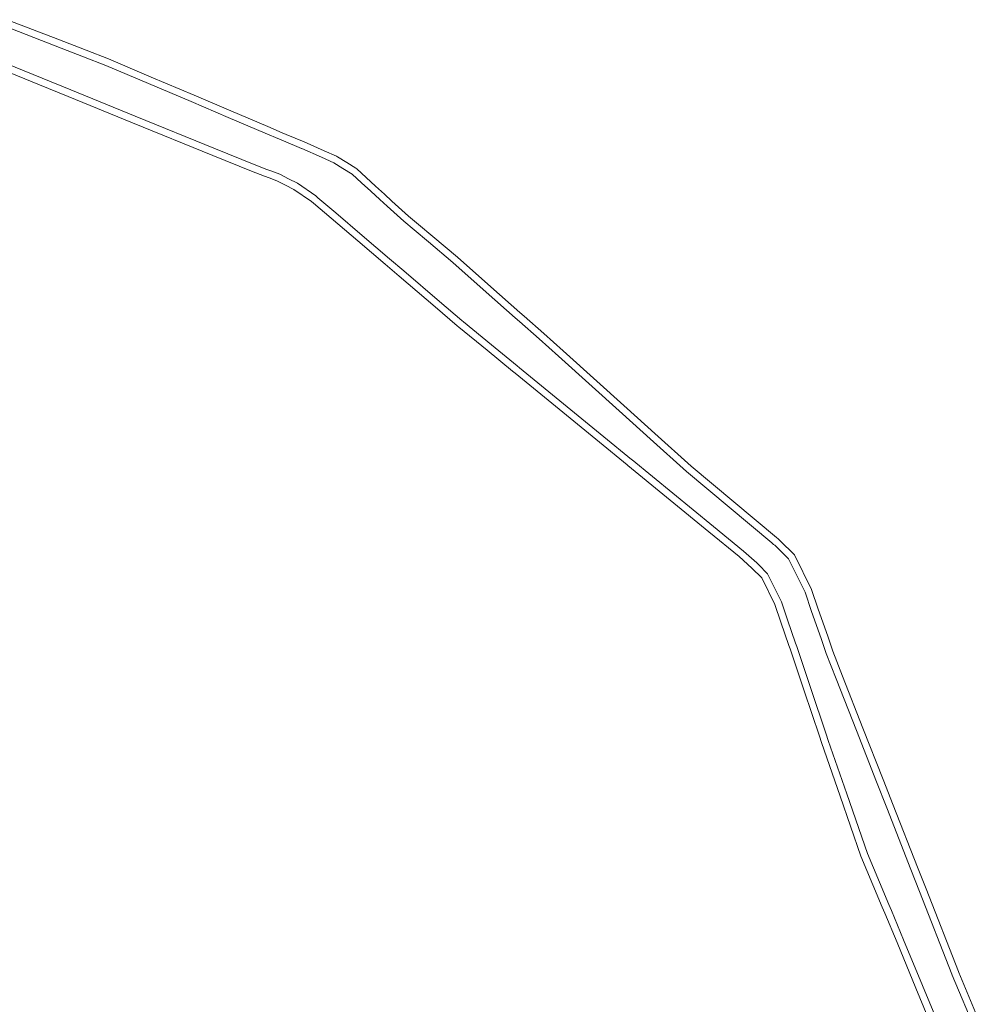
# Model space of a CAD drawing. Extents: x 115983 to 133009, y 544712 to 562000.
# Tile 16 of 46: x 128929 to 129066, y 548819 to 548959. Entities that reach past the tile are written whole.
import ezdxf

# ---------------------------------------------------------------- set-up
doc = ezdxf.new("R2010")
doc.units = 0
for name, color, linetype, lineweight in [('BGT ondergrond$0$B-WE-GR-GRAS-GV', 60, 'Continuous', 13), ('BGT ondergrond$0$B-WE-OG-TERREIN_OEVER-GV', 7, 'Continuous', 18), ('BGT ondergrond$0$B-WE-OG-WATER_SLOOT-GV', 120, 'Continuous', 18)]:
    doc.layers.add(name, color=color, linetype=linetype, lineweight=lineweight)

# ---------------------------------------------------------------- blocks, each defined once
blk = doc.blocks.new('BGT ondergrond')
at = {"layer": 'BGT ondergrond$0$B-WE-GR-GRAS-GV', "color": 252, "flags": 128}
for points in [[(128927.207, 548958.682), (128934.381, 548955.902), (128938.408, 548954.341), (128941.567, 548953.117), (128947.67, 548950.537), (128953.744, 548947.968), (128958.987, 548945.724), (128964.225, 548943.482), (128966.29, 548942.611), (128966.831, 548942.384), (128969.394, 548941.302), (128972.252, 548940.049), (128974.003, 548939.28), (128974.129, 548939.213), (128975.44, 548938.397), (128976.753, 548937.58), (128976.903, 548937.466), (128979.527, 548935.041), (128980.815, 548933.873), (128981.879, 548932.907), (128984.22, 548930.783), (128985.654, 548929.577), (128987.689, 548927.865), (128991.172, 548924.934), (128995.926, 548920.729), (129000.067, 548917.067), (129000.662, 548916.541), (129003.444, 548914.081), (129006.226, 548911.621), (129015.323, 548903.427), (129019.254, 548899.886), (129024.4, 548895.25), (129030.448, 548890.184), (129036.511, 548885.106), (129036.763, 548884.895), (129036.92, 548884.763), (129037.016, 548884.683), (129039.075, 548882.655), (129041.512, 548877.731), (129042.457, 548874.896), (129043.813, 548871.066), (129044.52, 548868.967), (129045.921, 548865.404), (129048.822, 548858.026), (129051.691, 548850.727), (129053.132, 548847.063), (129056.572, 548838.267), (129057.785, 548835.166), (129062.374, 548823.436), (129062.433, 548823.285), (129065.78, 548815.344)], [(129059.756, 548812.84), (129056.348, 548821.056), (129053.659, 548827.541), (129051.933, 548831.703), (129051.564, 548832.582), (129050.23, 548835.759), (129048.526, 548839.818), (129045.566, 548848.363), (129042.94, 548855.947), (129042.628, 548856.849), (129040.464, 548863.314), (129038.469, 548869.276), (129038.304, 548869.769), (129037.136, 548873.067), (129036.297, 548875.583), (129034.434, 548879.348), (129033.042, 548880.741), (129031.209, 548882.407), (129026.934, 548885.905), (129015.396, 548895.343), (129015.299, 548895.422), (129011.354, 548898.649), (128999.367, 548908.455), (128999.022, 548908.737), (128995.384, 548911.714), (128991.401, 548914.972), (128991.164, 548915.174), (128988.005, 548917.869), (128982.892, 548922.232), (128980.897, 548923.935), (128977.012, 548927.25), (128973.234, 548930.473), (128970.712, 548932.625), (128970.448, 548932.851), (128967.947, 548934.57), (128966.738, 548935.179), (128965.515, 548935.795), (128964.444, 548936.202), (128963.739, 548936.47), (128961.915, 548937.163), (128956.399, 548939.406), (128945.011, 548944.037), (128935.842, 548947.766), (128931.764, 548949.424), (128917.931, 548955.049)]]:
    blk.add_lwpolyline(points, dxfattribs=at)
at = {"layer": 'BGT ondergrond$0$B-WE-OG-TERREIN_OEVER-GV', "color": 252, "flags": 128}
for points in [[(129065.78, 548815.344), (129062.433, 548823.285), (129062.374, 548823.436), (129057.785, 548835.166), (129056.572, 548838.267), (129053.132, 548847.063), (129051.691, 548850.727), (129048.822, 548858.026), (129045.921, 548865.404), (129044.52, 548868.967), (129043.813, 548871.066), (129042.457, 548874.896), (129041.512, 548877.731), (129039.075, 548882.655), (129037.016, 548884.683), (129036.92, 548884.763), (129036.763, 548884.895), (129036.511, 548885.106), (129030.448, 548890.184), (129024.4, 548895.25), (129019.254, 548899.886), (129015.323, 548903.427), (129006.226, 548911.621), (129003.444, 548914.081), (129000.662, 548916.541), (129000.067, 548917.067), (128995.926, 548920.729), (128991.172, 548924.934), (128987.689, 548927.865), (128985.654, 548929.577), (128984.22, 548930.783), (128981.879, 548932.907), (128980.815, 548933.873), (128979.527, 548935.041), (128976.903, 548937.466), (128976.753, 548937.58), (128975.44, 548938.397), (128974.129, 548939.213), (128974.003, 548939.28), (128972.252, 548940.049), (128969.394, 548941.302), (128966.831, 548942.384), (128966.29, 548942.611), (128964.225, 548943.482), (128958.987, 548945.724), (128953.744, 548947.968), (128947.67, 548950.537), (128941.567, 548953.117), (128938.408, 548954.341), (128934.381, 548955.902), (128927.207, 548958.682)], [(128917.931, 548955.049), (128931.764, 548949.424), (128935.842, 548947.766), (128945.011, 548944.037), (128956.399, 548939.406), (128961.915, 548937.163), (128963.739, 548936.47), (128964.444, 548936.202), (128965.515, 548935.795), (128966.738, 548935.179), (128967.947, 548934.57), (128970.448, 548932.851), (128970.712, 548932.625), (128973.234, 548930.473), (128977.012, 548927.25), (128980.897, 548923.935), (128982.892, 548922.232), (128988.005, 548917.869), (128991.164, 548915.174), (128991.401, 548914.972), (128995.384, 548911.714), (128999.022, 548908.737), (128999.367, 548908.455), (129011.354, 548898.649), (129015.299, 548895.422), (129015.396, 548895.343), (129026.934, 548885.905), (129031.209, 548882.407), (129033.042, 548880.741), (129034.434, 548879.348), (129036.297, 548875.583), (129037.136, 548873.067), (129038.304, 548869.769), (129038.469, 548869.276), (129040.464, 548863.314), (129042.628, 548856.849), (129042.94, 548855.947), (129045.566, 548848.363), (129048.526, 548839.818), (129050.23, 548835.759), (129051.564, 548832.582), (129051.933, 548831.703), (129053.659, 548827.541), (129056.348, 548821.056), (129059.756, 548812.84)], [(129060.68, 548813.223), (129057.272, 548821.439), (129054.583, 548827.924), (129052.856, 548832.088), (129052.486, 548832.969), (129051.152, 548836.146), (129049.448, 548840.205), (129046.511, 548848.69), (129043.885, 548856.274), (129043.573, 548857.176), (129041.412, 548863.631), (129039.417, 548869.593), (129039.252, 548870.086), (129038.081, 548873.392), (129037.224, 548875.965), (129035.26, 548879.934), (129033.975, 548881.244), (129033.715, 548881.481), (129031.862, 548883.165), (129027.567, 548886.679), (129016.029, 548896.117), (129015.931, 548896.197), (129011.987, 548899.423), (129000, 548909.229), (128999.656, 548909.511), (128996.017, 548912.488), (128992.034, 548915.746), (128991.812, 548915.935), (128988.654, 548918.63), (128983.541, 548922.993), (128981.546, 548924.696), (128977.661, 548928.011), (128973.883, 548931.234), (128971.361, 548933.386), (128971.058, 548933.645), (128968.457, 548935.433), (128967.188, 548936.072), (128965.919, 548936.711), (128964.799, 548937.137), (128964.094, 548937.405), (128962.27, 548938.098), (128956.776, 548940.332), (128945.388, 548944.963), (128936.219, 548948.692), (128932.141, 548950.35), (128919.301, 548955.571)], [(128926.834, 548957.754), (128934.02, 548954.97), (128938.047, 548953.409), (128941.206, 548952.185), (128947.28, 548949.616), (128953.355, 548947.047), (128958.594, 548944.805), (128963.834, 548942.562), (128965.902, 548941.69), (128966.443, 548941.462), (128969.005, 548940.381), (128969.052, 548940.361), (128971.85, 548939.133), (128973.601, 548938.364), (128974.912, 548937.548), (128976.224, 548936.731), (128977.538, 548935.517), (128978.852, 548934.303), (128980.143, 548933.132), (128981.207, 548932.166), (128983.562, 548930.03), (128985.01, 548928.812), (128987.045, 548927.1), (128990.528, 548924.169), (128995.264, 548919.98), (128999.405, 548916.318), (129000, 548915.792), (129002.782, 548913.332), (129005.564, 548910.872), (129014.654, 548902.684), (129018.585, 548899.143), (129023.744, 548894.495), (129029.806, 548889.417), (129035.869, 548884.339), (129036.121, 548884.128), (129036.279, 548883.996), (129036.373, 548883.917), (129038.254, 548882.061), (129040.586, 548877.349), (129041.511, 548874.571), (129042.865, 548870.747), (129043.58, 548868.624), (129044.99, 548865.038), (129047.891, 548857.66), (129050.76, 548850.361), (129052.201, 548846.697), (129055.641, 548837.903), (129056.854, 548834.802), (129061.443, 548823.071), (129061.507, 548822.908), (129064.859, 548814.956)]]:
    blk.add_lwpolyline(points, dxfattribs=at)
at = {"layer": 'BGT ondergrond$0$B-WE-OG-WATER_SLOOT-GV', "color": 252, "flags": 128}
for points in [[(129064.859, 548814.956), (129061.507, 548822.908), (129061.443, 548823.071), (129056.854, 548834.802), (129055.641, 548837.903), (129052.201, 548846.697), (129050.76, 548850.361), (129047.891, 548857.66), (129044.99, 548865.038), (129043.58, 548868.624), (129042.865, 548870.747), (129041.511, 548874.571), (129040.586, 548877.349), (129038.254, 548882.061), (129036.373, 548883.917), (129036.279, 548883.996), (129036.121, 548884.128), (129035.869, 548884.339), (129029.806, 548889.417), (129023.744, 548894.495), (129018.585, 548899.143), (129014.654, 548902.684), (129005.564, 548910.872), (129002.782, 548913.332), (129000, 548915.792), (128999.405, 548916.318), (128995.264, 548919.98), (128990.528, 548924.169), (128987.045, 548927.1), (128985.01, 548928.812), (128983.562, 548930.03), (128981.207, 548932.166), (128980.143, 548933.132), (128978.852, 548934.303), (128977.538, 548935.517), (128976.224, 548936.731), (128974.912, 548937.548), (128973.601, 548938.364), (128971.85, 548939.133), (128969.052, 548940.361), (128969.005, 548940.381), (128966.443, 548941.462), (128965.902, 548941.69), (128963.834, 548942.562), (128958.594, 548944.805), (128953.355, 548947.047), (128947.28, 548949.616), (128941.206, 548952.185), (128938.047, 548953.409), (128934.02, 548954.97), (128926.834, 548957.754)], [(128919.301, 548955.571), (128932.141, 548950.35), (128936.219, 548948.692), (128945.388, 548944.963), (128956.776, 548940.332), (128962.27, 548938.098), (128964.094, 548937.405), (128964.799, 548937.137), (128965.919, 548936.711), (128967.188, 548936.072), (128968.457, 548935.433), (128971.058, 548933.645), (128971.361, 548933.386), (128973.883, 548931.234), (128977.661, 548928.011), (128981.546, 548924.696), (128983.541, 548922.993), (128988.654, 548918.63), (128991.812, 548915.935), (128992.034, 548915.746), (128996.017, 548912.488), (128999.656, 548909.511), (129000, 548909.229), (129011.987, 548899.423), (129015.931, 548896.197), (129016.029, 548896.117), (129027.567, 548886.679), (129031.862, 548883.165), (129033.715, 548881.481), (129033.975, 548881.244), (129035.26, 548879.934), (129037.224, 548875.965), (129038.081, 548873.392), (129039.252, 548870.086), (129039.417, 548869.593), (129041.412, 548863.631), (129043.573, 548857.176), (129043.885, 548856.274), (129046.511, 548848.69), (129049.448, 548840.205), (129051.152, 548836.146), (129052.486, 548832.969), (129052.856, 548832.088), (129054.583, 548827.924), (129057.272, 548821.439), (129060.68, 548813.223)]]:
    blk.add_lwpolyline(points, dxfattribs=at)

msp = doc.modelspace()

# ---------------------------------------------------------------- block references
msp.add_blockref('BGT ondergrond', (0, 0))

doc.saveas('drawing.dxf')
